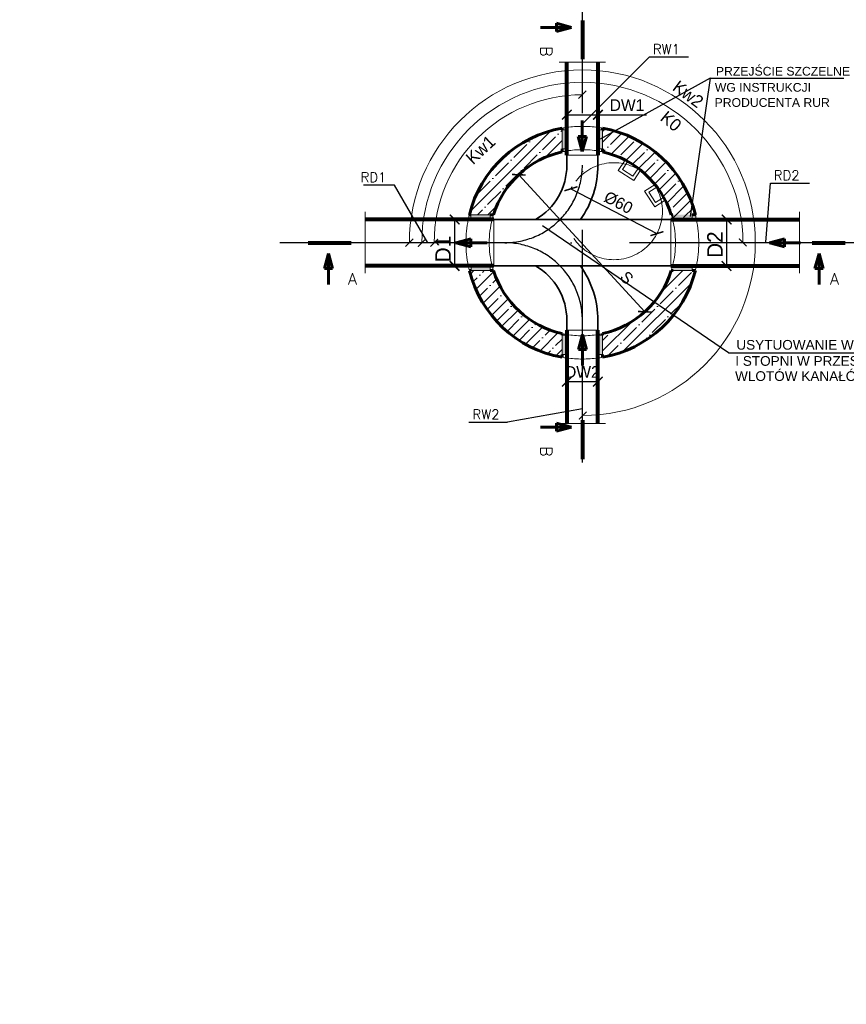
# Model space of a CAD drawing. Header units: millimetres. Extents: x -223 to 911, y -2562 to -571.
# Tile 11 of 15: x -210 to 216, y -1414 to -906. Entities that reach past the tile are written whole.
import ezdxf
from ezdxf.enums import TextEntityAlignment as Align

# ---------------------------------------------------------------- set-up
doc = ezdxf.new("R2010")
doc.units = ezdxf.units.MM
doc.header["$LTSCALE"] = 10
for name, pattern in [('ACAD_ISO10W100', [18, 12, -3, 0, -3]), ('DASHED2', [9.525, 6.35, -3.175]), ('HIDDEN2', [4.7625, 3.175, -1.5875])]:
    doc.linetypes.add(name, pattern=pattern)
for name, color, linetype, lineweight in [('Kineta', 7, 'Continuous', 35), ('KRESKOWANIE', 7, 'Continuous', 18), ('Opisy', 7, 'Continuous', 25), ('osie', 7, 'ACAD_ISO10W100', 25), ('Przecięcia', 7, 'HIDDEN2', 18), ('Przekroje', 7, 'Continuous', 60), ('Rury', 7, 'Continuous', 80), ('Studzienka - konstrukcje', 7, 'Continuous', 60), ('Studzineka - cienkie', 7, 'Continuous', 20), ('Wymiary', 7, 'Continuous', 18)]:
    doc.layers.add(name, color=color, linetype=linetype, lineweight=lineweight)
doc.layers.add('USZCZELNIENIE', color=7, linetype='Continuous')
doc.styles.add('Arial', font='arial.ttf', dxfattribs={"height": 6})
doc.styles.add('Romanc', font='romanc.shx', dxfattribs={"height": 15})
doc.dimstyles.new('ISO-25', dxfattribs={"dimtxt": 6, "dimasz": 5, "dimexe": 1.25, "dimexo": 0.5, "dimgap": 2, "dimtad": 1, "dimdec": 0, "dimtxsty": 'Standard', "dimblk": 'ARCHTICK', "dimcen": 2.5, "dimadec": 0, "dimazin": 0, "dimtfac": 1, "dimtdec": 0, "dimtmove": 0, "dimatfit": 3, "dimfxl": 1, "dimarcsym": 0})

# ---------------------------------------------------------------- blocks, each defined once
blk = doc.blocks.new('_ArchTick')
at = {"color": 0, "linetype": 'ByBlock', "const_width": 0.15}
blk.add_lwpolyline([(-0.5, -0.5), (0.5, 0.5)], dxfattribs=at)
blk = doc.blocks.new('*D157')
at = {"layer": 'Defpoints', "color": 0, "transparency": 16777216}
for p in [(13.25, -1009.34), (13.25, -1033.34), (14.43, -1033.34)]:
    blk.add_point(p, dxfattribs=at)
at = {"layer": 'Wymiary', "color": 0, "lineweight": -2, "transparency": 16777216}
for p, q in [((13.75, -1009.34), (15.68, -1009.34)), ((14.43, -1009.34), (14.43, -1033.34)), ((13.75, -1033.34), (15.68, -1033.34))]:
    blk.add_line(p, q, dxfattribs=at)
at = {"layer": 'Wymiary', "color": 0, "lineweight": -2, "transparency": 16777216, "xscale": 5, "yscale": 5, "zscale": 5}
for p, rotation in [((14.43, -1009.34), 90), ((14.43, -1033.34), 270)]:
    blk.add_blockref('_ArchTick', p, dxfattribs=dict(at, rotation=rotation))
at = {"layer": 'Wymiary', "color": 0, "transparency": 16777216, "insert": (8.43, -1024.61), "char_height": 8, "attachment_point": 5, "rotation": 90}
blk.add_mtext('D1', dxfattribs=at)
blk = doc.blocks.new('*D158')
at = {"layer": 'Defpoints', "color": 0, "transparency": 16777216}
for p in [(153.28, -1009.34), (153.28, -1033.34), (154.6, -1033.34)]:
    blk.add_point(p, dxfattribs=at)
at = {"layer": 'Wymiary', "color": 0, "lineweight": -2, "transparency": 16777216}
for p, q in [((153.78, -1009.34), (155.85, -1009.34)), ((154.6, -1009.34), (154.6, -1033.34)), ((153.78, -1033.34), (155.85, -1033.34))]:
    blk.add_line(p, q, dxfattribs=at)
at = {"layer": 'Wymiary', "color": 0, "lineweight": -2, "transparency": 16777216, "xscale": 5, "yscale": 5, "zscale": 5}
for p, rotation in [((154.6, -1009.34), 90), ((154.6, -1033.34), 270)]:
    blk.add_blockref('_ArchTick', p, dxfattribs=dict(at, rotation=rotation))
at = {"layer": 'Wymiary', "color": 0, "transparency": 16777216, "insert": (148.6, -1022.31), "char_height": 8, "attachment_point": 5, "rotation": 90}
blk.add_mtext('D2', dxfattribs=at)
blk = doc.blocks.new('*D159')
at = {"layer": 'Defpoints', "color": 0, "transparency": 16777216}
for p in [(72.26, -955.35), (88.26, -955.35), (88.26, -955.35)]:
    blk.add_point(p, dxfattribs=at)
at = {"layer": 'Wymiary', "color": 0, "lineweight": -2, "transparency": 16777216}
for p, q in [((72.26, -954.85), (72.26, -954.1)), ((88.26, -954.85), (88.26, -954.1)), ((72.26, -955.35), (88.26, -955.35)), ((88.26, -955.35), (113.26, -955.35))]:
    blk.add_line(p, q, dxfattribs=at)
at = {"layer": 'Wymiary', "color": 0, "lineweight": -2, "transparency": 16777216, "xscale": 5, "yscale": 5, "zscale": 5, "rotation": 180}
blk.add_blockref('_ArchTick', (72.26, -955.35), dxfattribs=at)
at = {"layer": 'Wymiary', "color": 0, "lineweight": -2, "transparency": 16777216, "xscale": 5, "yscale": 5, "zscale": 5}
blk.add_blockref('_ArchTick', (88.26, -955.35), dxfattribs=at)
at = {"layer": 'Wymiary', "color": 0, "transparency": 16777216, "insert": (103.26, -950.35), "char_height": 6, "attachment_point": 5}
blk.add_mtext('DW1', dxfattribs=at)
blk = doc.blocks.new('*D160')
at = {"layer": 'Defpoints', "color": 0, "transparency": 16777216}
for p in [(72.26, -1093.04), (88.26, -1093), (88.26, -1093.04)]:
    blk.add_point(p, dxfattribs=at)
at = {"layer": 'Wymiary', "color": 0, "lineweight": -2, "transparency": 16777216}
for p, q in [((72.26, -1092.54), (72.26, -1091.75)), ((88.26, -1092.54), (88.26, -1091.75)), ((72.26, -1093), (88.26, -1093))]:
    blk.add_line(p, q, dxfattribs=at)
at = {"layer": 'Wymiary', "color": 0, "lineweight": -2, "transparency": 16777216, "xscale": 5, "yscale": 5, "zscale": 5, "rotation": 180}
blk.add_blockref('_ArchTick', (72.26, -1093), dxfattribs=at)
at = {"layer": 'Wymiary', "color": 0, "lineweight": -2, "transparency": 16777216, "xscale": 5, "yscale": 5, "zscale": 5}
blk.add_blockref('_ArchTick', (88.26, -1093), dxfattribs=at)
at = {"layer": 'Wymiary', "color": 0, "transparency": 16777216, "insert": (80.26, -1088), "char_height": 6, "attachment_point": 5}
blk.add_mtext('DW2', dxfattribs=at)
blk = doc.blocks.new('*D177')
at = {"layer": 'Defpoints', "color": 0, "transparency": 16777216}
for p in [(47.82, -985.97), (112.47, -1056.94), (112.77, -1056.66)]:
    blk.add_point(p, dxfattribs=at)
at = {"layer": 'Wymiary', "color": 0, "lineweight": -2, "transparency": 16777216}
for p, q in [((47.45, -986.31), (46.59, -987.1)), ((47.51, -986.26), (112.47, -1056.94)), ((112.41, -1057), (111.54, -1057.79))]:
    blk.add_line(p, q, dxfattribs=at)
at = {"layer": 'Wymiary', "color": 0, "lineweight": -2, "transparency": 16777216, "xscale": 5, "yscale": 5, "zscale": 5}
for p, rotation in [((47.51, -986.26), 132.5818104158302), ((112.47, -1056.94), 312.5818104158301)]:
    blk.add_blockref('_ArchTick', p, dxfattribs=dict(at, rotation=rotation))
at = {"layer": 'Wymiary', "color": 0, "transparency": 16777216, "insert": (103.12, -1039.39), "char_height": 6, "attachment_point": 5, "rotation": 312.5818}
blk.add_mtext('S', dxfattribs=at)
blk = doc.blocks.new('*D179')
at = {"layer": 'Defpoints', "color": 0, "transparency": 16777216}
for p in [(74.37, -993.5), (118.68, -1016.66), (118.68, -1016.66)]:
    blk.add_point(p, dxfattribs=at)
at = {"layer": 'Wymiary', "color": 0, "lineweight": -2, "transparency": 16777216}
for p, q in [((74.37, -993.5), (118.68, -1016.66)), ((74.6, -993.06), (74.95, -992.39)), ((118.92, -1016.22), (119.26, -1015.55))]:
    blk.add_line(p, q, dxfattribs=at)
at = {"layer": 'Wymiary', "color": 0, "lineweight": -2, "transparency": 16777216, "xscale": 5, "yscale": 5, "zscale": 5}
for p, rotation in [((74.37, -993.5), 152.4078610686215), ((118.68, -1016.66), 332.4078610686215)]:
    blk.add_blockref('_ArchTick', p, dxfattribs=dict(at, rotation=rotation))
at = {"layer": 'Wymiary', "color": 0, "transparency": 16777216, "insert": (98.84, -1000.65), "char_height": 6, "attachment_point": 5, "rotation": 332.4079}
blk.add_mtext('%%c60', dxfattribs=at)

msp = doc.modelspace()

# ---------------------------------------------------------------- hatches: boundary and pattern name
at = {"layer": 'KRESKOWANIE'}
h = msp.add_hatch(dxfattribs=at)
h.set_pattern_fill('ANSI35', color=256, scale=1.2, style=0)
h.set_pattern_definition([(45, (-620.534, -1260.3074), (-5.388154, 5.388154), []), (45, (-615.146, -1260.3074), (-5.388154, 5.388154), [9.525, -1.905, 0, -1.905])])
h.paths.add_polyline_path([(69.86, -974.49), (69.86, -972.96), (69.86, -972.96), (69.86, -963.04), (69.86, -963.04), (69.86, -962.25, 0.296866), (22.02, -1006.95), (22.8, -1006.95), (32.72, -1006.95), (32.72, -1006.95), (34.47, -1006.95, -0.268119)])
h.paths.add_polyline_path([(126.05, -1006.95), (126.88, -1006.95), (126.88, -1009.34), (136.79, -1009.34), (136.79, -1006.95), (138.51, -1006.95, 0.296866), (90.66, -962.25), (90.66, -974.49, -0.268119)])
h.paths.add_polyline_path([(90.66, -1068.2), (90.66, -1080.44, 0.296812), (138.51, -1035.75), (136.9, -1035.75), (136.9, -1035.75), (126.98, -1035.75), (126.09, -1035.75, -0.26725)])
h.paths.add_polyline_path([(69.86, -1080.44), (69.86, -1078.91), (69.86, -1078.91), (69.86, -1068.99), (69.86, -1068.99), (69.86, -1068.2, -0.267983), (34.47, -1035.75), (32.82, -1035.75), (32.82, -1035.75), (22.91, -1035.75), (22.12, -1035.75, 0.298216)])
at = {"layer": 'Opisy', "lineweight": 60}
h = msp.add_hatch(color=256, dxfattribs=at)
h.paths.add_polyline_path([(82.31, -966.58), (80.24, -966.58), (80.24, -974.31)])
h.paths.add_polyline_path([(80.24, -974.31), (80.24, -966.58), (78.17, -966.58)])
h = msp.add_hatch(color=256, dxfattribs=at)
h.paths.add_polyline_path([(22.85, -1023.42), (22.85, -1021.34), (15.12, -1021.34)])
h.paths.add_polyline_path([(15.12, -1021.34), (22.85, -1021.34), (22.85, -1019.27)])
h = msp.add_hatch(color=256, dxfattribs=at)
h.paths.add_polyline_path([(184.44, -1023.42), (184.44, -1021.34), (176.72, -1021.34)])
h.paths.add_polyline_path([(176.72, -1021.34), (184.44, -1021.34), (184.44, -1019.27)])
h = msp.add_hatch(color=256, dxfattribs=at)
h.paths.add_polyline_path([(78.19, -1076.37), (80.26, -1076.37), (80.26, -1068.64)])
h.paths.add_polyline_path([(80.26, -1068.64), (80.26, -1076.37), (82.33, -1076.37)])
at = {"layer": 'Przekroje'}
h = msp.add_hatch(color=256, dxfattribs=at)
h.paths.add_polyline_path([(66.91, -908.17), (66.91, -910.24), (74.64, -910.24)])
h.paths.add_polyline_path([(74.64, -910.24), (66.91, -910.24), (66.91, -912.31)])
h = msp.add_hatch(color=256, dxfattribs=at)
h.paths.add_polyline_path([(-52.69, -1034.69), (-50.62, -1034.69), (-50.62, -1026.97)])
h.paths.add_polyline_path([(-50.62, -1026.97), (-50.62, -1034.69), (-48.55, -1034.69)])
h = msp.add_hatch(color=256, dxfattribs=at)
h.paths.add_polyline_path([(200.16, -1034.69), (202.23, -1034.69), (202.23, -1026.97)])
h.paths.add_polyline_path([(202.23, -1026.97), (202.23, -1034.69), (204.3, -1034.69)])
h = msp.add_hatch(color=256, dxfattribs=at)
h.paths.add_polyline_path([(66.91, -1114.43), (66.91, -1116.5), (74.64, -1116.5)])
h.paths.add_polyline_path([(74.64, -1116.5), (66.91, -1116.5), (66.91, -1118.57)])
at = {"layer": 'USZCZELNIENIE'}
h = msp.add_hatch(color=256, dxfattribs=at)
h.paths.add_polyline_path([(72.26, -963.04), (69.86, -963.04), (69.86, -972.96), (72.26, -972.96)])
h.paths.add_polyline_path([(88.26, -972.96), (90.66, -972.96), (90.66, -963.04), (88.26, -963.04)])
h = msp.add_hatch(color=256, dxfattribs=at)
h.paths.add_polyline_path([(22.8, -1006.95), (22.8, -1009.34), (32.72, -1009.34), (32.72, -1006.95)])
h.paths.add_polyline_path([(32.82, -1035.75), (32.82, -1033.36), (22.91, -1033.36), (22.91, -1035.75)])
h = msp.add_hatch(color=256, dxfattribs=at)
h.paths.add_polyline_path([(126.88, -1006.95), (126.88, -1009.34), (136.79, -1009.34), (136.79, -1006.95)])
h.paths.add_polyline_path([(136.9, -1035.75), (136.9, -1033.36), (126.98, -1033.36), (126.98, -1035.75)])
h = msp.add_hatch(color=256, dxfattribs=at)
h.paths.add_polyline_path([(69.86, -1078.91), (72.26, -1078.91), (72.26, -1068.99), (69.86, -1068.99)])
h.paths.add_polyline_path([(88.26, -1078.91), (90.66, -1078.91), (90.66, -1068.99), (88.26, -1068.99)])

# ---------------------------------------------------------------- linework, layer by layer
at = {"layer": 'Kineta'}
for p, q in [((72.26, -976.17), (72.26, -981.34)), ((88.26, -976.17), (88.26, -981.34)), ((34.66, -1009.34), (125.86, -1009.34)), ((34.66, -1033.34), (125.86, -1033.34)), ((72.26, -1066.52), (72.26, -1061.34)), ((88.26, -1066.52), (88.26, -1061.34))]:
    msp.add_line(p, q, dxfattribs=at)
for centre, radius, start, end in [((355.92, -1039.37), 290, 80.4727, 80.4727), ((80.26, -1124.17), 290, 99.5273, 99.5273), ((355.92, -1124.17), 290, 99.5273, 99.5273), ((355.92, -1124.17), 290, 80.4727, 80.4727), ((39.85, -981.34), 32.42, 300.2581, 0), ((39.99, -981.34), 48.28, 324.5517, 0), ((39.85, -1061.34), 32.42, 0, 59.7419), ((39.99, -1061.34), 48.28, 0, 35.4483)]:
    msp.add_arc(centre, radius, start, end, dxfattribs=at)
at = {"layer": 'Opisy'}
for p, q in [((80.24, -960.24), (114.95, -925.53)), ((114.95, -925.53), (134.95, -925.53)), ((146.09, -936.53), (89.46, -967.86)), ((146.09, -936.53), (135.83, -1007.75)), ((146.09, -936.53), (215.04, -936.53)), ((-16.61, -991.57), (-32.61, -991.57)), ((0.58, -1021.34), (-16.61, -991.57)), ((174.87, -1021.05), (177.29, -990.61)), ((177.29, -990.61), (197.29, -990.61)), ((155.56, -1078.05), (59.73, -1012.66)), ((155.56, -1078.05), (275.59, -1078.05)), ((80.38, -1106.94), (41.75, -1113.94)), ((21.75, -1113.94), (41.75, -1113.94))]:
    msp.add_line(p, q, dxfattribs=at)
at = {"layer": 'Opisy', "lineweight": 60}
for p, q in [((80.24, -958.31), (80.24, -974.31)), ((80.24, -974.31), (78.17, -966.58)), ((82.31, -966.58), (78.17, -966.58)), ((80.24, -974.31), (82.31, -966.58)), ((15.12, -1021.34), (22.85, -1019.27)), ((22.85, -1023.42), (22.85, -1019.27)), ((176.72, -1021.34), (184.44, -1019.27)), ((184.44, -1023.42), (184.44, -1019.27)), ((31.12, -1021.34), (15.12, -1021.34)), ((15.12, -1021.34), (22.85, -1023.42)), ((192.72, -1021.34), (176.72, -1021.34)), ((176.72, -1021.34), (184.44, -1023.42)), ((80.26, -1068.64), (78.19, -1076.37)), ((80.26, -1084.64), (80.26, -1068.64)), ((80.26, -1068.64), (82.33, -1076.37)), ((78.19, -1076.37), (82.33, -1076.37))]:
    msp.add_line(p, q, dxfattribs=at)
at = {"layer": 'osie'}
for p, q in [((80.26, -1134.65), (80.26, -603.82)), ((224.51, -1021.34), (-76.76, -1021.34))]:
    msp.add_line(p, q, dxfattribs=at)
for centre, start, end in [((40.26, -981.34), 270, 0), ((40.26, -1061.34), 0, 90)]:
    msp.add_arc(centre, 40, start, end, dxfattribs=at)
at = {"layer": 'Przecięcia'}
for p, q in [((68.26, -928.17), (92.26, -928.17)), ((-31.74, -1005.34), (-31.74, -1037.34)), ((192.26, -1005.34), (192.26, -1037.34)), ((68.26, -1114.52), (92.26, -1114.52))]:
    msp.add_line(p, q, dxfattribs=at)
for radius, start, end in [(60, 82.3377, 97.6623), (48, 80.4059, 99.5941), (60, 168.463, 191.537), (48, 165.5225, 194.4775), (48, 345.5225, 14.4775), (60, 348.463, 11.537), (48, 260.4059, 279.5941), (60, 262.3377, 277.6623)]:
    msp.add_arc((80.26, -1021.34), radius, start, end, dxfattribs=at)
at = {"layer": 'Przekroje'}
for p, q in [((74.64, -910.24), (66.91, -908.17)), ((66.91, -908.17), (66.91, -912.31)), ((58.64, -910.24), (74.64, -910.24)), ((74.64, -910.24), (66.91, -912.31)), ((-50.62, -1026.97), (-52.69, -1034.69)), ((-50.62, -1042.97), (-50.62, -1026.97)), ((-50.62, -1026.97), (-48.55, -1034.69)), ((202.23, -1026.97), (200.16, -1034.69)), ((202.23, -1042.97), (202.23, -1026.97)), ((202.23, -1026.97), (204.3, -1034.69)), ((-52.69, -1034.69), (-48.55, -1034.69)), ((200.16, -1034.69), (204.3, -1034.69)), ((58.64, -1116.5), (74.64, -1116.5)), ((74.64, -1116.5), (66.91, -1114.43)), ((66.91, -1114.43), (66.91, -1118.57)), ((74.64, -1116.5), (66.91, -1118.57))]:
    msp.add_line(p, q, dxfattribs=at)
at = {"layer": 'Przekroje', "lineweight": 80}
for p, q in [((80.26, -906.64), (80.26, -926.64)), ((-61.14, -1021.34), (-38.88, -1021.34)), ((198.64, -1021.34), (215.7, -1021.34)), ((80.26, -1112.91), (80.26, -1132.91))]:
    msp.add_line(p, q, dxfattribs=at)
at = {"layer": 'Rury'}
for p, q in [((72.26, -976.17), (72.26, -928.17)), ((88.26, -928.17), (88.26, -976.17)), ((34.66, -1009.34), (-31.74, -1009.34)), ((125.86, -1009.34), (192.26, -1009.34)), ((34.66, -1033.34), (-31.74, -1033.34)), ((125.86, -1033.34), (192.26, -1033.34)), ((72.26, -1066.52), (72.26, -1114.52)), ((88.26, -1114.52), (88.26, -1066.52))]:
    msp.add_line(p, q, dxfattribs=at)
at = {"layer": 'Studzienka - konstrukcje'}
for p, q in [((69.86, -962.25), (69.86, -963.04)), ((90.66, -962.25), (90.66, -963.04)), ((69.86, -972.96), (69.86, -974.49)), ((90.66, -972.96), (90.66, -974.49)), ((22.02, -1006.95), (22.8, -1006.95)), ((32.72, -1006.95), (34.47, -1006.95)), ((126.05, -1006.95), (126.84, -1006.95)), ((126.09, -1006.95), (126.88, -1006.95)), ((136.76, -1006.95), (138.51, -1006.95)), ((136.79, -1006.95), (138.51, -1006.95)), ((22.12, -1035.75), (22.91, -1035.75)), ((32.82, -1035.75), (34.47, -1035.75)), ((126.09, -1035.75), (126.98, -1035.75)), ((136.9, -1035.75), (138.51, -1035.75)), ((69.86, -1068.2), (69.86, -1068.99)), ((90.66, -1068.2), (90.66, -1068.99)), ((69.86, -1078.91), (69.86, -1080.44)), ((90.66, -1078.91), (90.66, -1080.44))]:
    msp.add_line(p, q, dxfattribs=at)
for centre, radius, start, end in [((80.26, -1021.34), 60, 99.9817, 166.1192), ((80.26, -1021.34), 60, 13.8808, 80.0183), ((80.26, -1021.34), 48, 102.5133, 162.5497), ((80.26, -1021.34), 48, 17.4503, 77.4867), ((80.12, -1021.63), 59.7, 193.6835, 260.1053), ((80.27, -1021.33), 48.01, 197.4751, 257.4824), ((80.19, -1021.2), 48.16, 282.5636, 342.414), ((80.26, -1021.34), 60, 279.9817, 346.1077)]:
    msp.add_arc(centre, radius, start, end, dxfattribs=at)
at = {"layer": 'Studzineka - cienkie'}
for p, q in [((69.86, -974.49), (69.86, -962.25)), ((69.86, -963.04), (72.26, -963.04)), ((72.26, -972.96), (72.26, -963.04)), ((90.66, -963.04), (88.26, -963.04)), ((88.26, -972.96), (88.26, -963.04)), ((90.66, -974.49), (90.66, -962.25)), ((69.86, -972.96), (72.26, -972.96)), ((90.66, -972.96), (88.26, -972.96)), ((72.26, -976.17), (88.26, -976.17)), ((98.76, -984.04), (102.24, -978.68)), ((100.97, -983.57), (103.58, -979.55)), ((98.76, -984.04), (106.81, -989.27)), ((100.97, -983.57), (106.34, -987.06)), ((106.34, -987.06), (108.95, -983.03)), ((106.81, -989.27), (110.3, -983.9)), ((112.35, -994.81), (117.72, -991.32)), ((112.35, -994.81), (117.57, -1002.86)), ((114.56, -995.28), (118.59, -992.67)), ((114.56, -995.28), (118.04, -1000.65)), ((117.57, -1002.86), (122.94, -999.38)), ((118.04, -1000.65), (122.07, -998.03)), ((34.47, -1006.95), (22.02, -1006.95)), ((22.8, -1006.95), (22.8, -1009.34)), ((22.8, -1009.34), (32.72, -1009.34)), ((32.72, -1006.95), (32.72, -1009.34)), ((34.66, -1009.34), (34.66, -1033.34)), ((125.86, -1009.34), (125.86, -1033.34)), ((126.88, -1006.95), (126.88, -1009.34)), ((136.79, -1006.95), (136.79, -1009.34)), ((32.82, -1033.36), (22.91, -1033.36)), ((22.91, -1033.36), (22.91, -1035.75)), ((22.91, -1035.75), (32.82, -1035.75)), ((32.82, -1033.36), (32.82, -1035.75)), ((126.98, -1035.75), (136.9, -1035.75)), ((136.9, -1033.36), (136.9, -1035.75)), ((72.26, -1066.52), (88.26, -1066.52)), ((69.86, -1068.2), (69.86, -1080.44)), ((69.86, -1080.44), (69.86, -1068.2)), ((69.86, -1068.99), (72.26, -1068.99)), ((72.26, -1078.91), (72.26, -1068.99)), ((90.66, -1068.99), (88.26, -1068.99)), ((88.26, -1078.91), (88.26, -1068.99)), ((90.66, -1068.2), (90.66, -1080.44)), ((90.66, -1080.44), (90.66, -1068.2)), ((69.86, -1078.91), (72.26, -1078.91)), ((90.66, -1078.91), (88.26, -1078.91))]:
    msp.add_line(p, q, dxfattribs=at)
at = {"layer": 'Studzineka - cienkie', "linetype": 'DASHED2'}
msp.add_circle((96.53, -1005.08), 25, dxfattribs=at)
at = {"layer": 'Studzineka - cienkie'}
for centre, radius, start, end in [((73.94, -980.57), 18.76, 95.1111, 102.5328), ((86.98, -978.09), 16.26, 76.896, 85.4601), ((73.88, -988.69), 14.76, 96.3016, 105.8058), ((163.95, -592.94), 388.52, 258.766, 259.1266), ((33.28, -1010.75), 11.89, 161.368, 173.2143), ((46.22, -1011.61), 12.63, 158.3805, 169.6917), ((117.82, -1010.6), 9.01, 8.0228, 23.905), ((111.01, -1014.41), 28.49, 10.2405, 15.1773), ((28.2, -1032.83), 6.74, 184.3569, 205.6431), ((-211.2, -1104.39), 255.08, 15.6091, 16.1709), ((61.26, -1017.09), 67.47, 343.9423, 346.0577), ((44.85, -1010.96), 96.83, 345.1635, 346.6314), ((75.08, -1047.88), 20.99, 255.6062, 262.2864), ((84.08, -1040.88), 28.11, 278.5604, 283.547), ((83.15, -1002.73), 78.83, 260.2954, 262.0607), ((86.11, -1059.02), 21.9, 275.6428, 282.0011)]:
    msp.add_arc(centre, radius, start, end, dxfattribs=at)
at = {"layer": 'Wymiary'}
for radius, start in [(89.15, 270.1205), (82.75, 0.0149), (76.35, 90)]:
    msp.add_arc((80.26, -1021.34), radius, start, 180, dxfattribs=at)

# ---------------------------------------------------------------- block references
at = {"layer": 'Wymiary', "xscale": 4, "yscale": 4, "zscale": 4}
for p in [(80.26, -944.99), (-8.89, -1021.34), (-2.49, -1021.34), (3.91, -1021.34), (80.45, -1110.5)]:
    msp.add_blockref('_ArchTick', p, dxfattribs=at)
at = {"layer": 'Wymiary', "xscale": 4, "yscale": 4, "zscale": 4, "rotation": 90}
msp.add_blockref('_ArchTick', (162.9, -1021.2), dxfattribs=at)

# ---------------------------------------------------------------- texts
at = {"layer": 'Opisy', "lineweight": 40, "style": 'Romanc'}
for s, p in [('RW1', (116.6, -924)), ('RD1', (-34.03, -990.05)), ('RD2', (178.94, -989.09)), ('RW2', (23.64, -1112.42))]:
    msp.add_text(s, height=5, dxfattribs=at).set_placement(p)
at = {"layer": 'Opisy', "style": 'Arial'}
for s, height, p in [('PRZEJŚCIE SZCZELNE', 4.5, (149.09, -935.14)), ('WG INSTRUKCJI', 4.5, (148.54, -943.46)), ('PRODUCENTA RUR', 4.5, (148.44, -951.27)), ('USYTUOWANIE WŁAZU KANAŁOWEGO', 5, (159.63, -1076.5)), ('I STOPNI W PRZESTRZENI WOLNEJ', 5, (159.07, -1084.82)), ('WLOTÓW KANAŁÓW', 5, (158.97, -1092.63))]:
    msp.add_text(s, height=height, dxfattribs=at).set_placement(p)
at = {"layer": 'Przekroje', "style": 'Romanc'}
for p in [(58.64, -922.64), (58.64, -1128.91)]:
    msp.add_text('B', height=6, rotation=270, dxfattribs=at).set_placement(p, align=Align.CENTER)
for p in [(-38.22, -1042.97), (210.23, -1042.97)]:
    msp.add_text('A', height=6, dxfattribs=at).set_placement(p, align=Align.CENTER)
at = {"layer": 'Wymiary', "char_height": 6.4, "attachment_point": 5}
for s, insert, rotation in [('Kw2', (134.81, -944.66), 323.3347), ('K0', (125.94, -958.7), 320.2965), ('Kw1', (27.79, -973.37), 43.0716)]:
    msp.add_mtext(s, dxfattribs=dict(at, insert=insert, rotation=rotation))

# ---------------------------------------------------------------- dimensions: what is measured, and where the dimension line sits
at = {"layer": 'Wymiary'}
dim = msp.add_linear_dim(base=(88.26, -955.35), p1=(72.26, -955.35), p2=(88.26, -955.35), text='DW1', dimstyle='ISO-25', override={"dimtxt": 6}, dxfattribs=at)
dim.commit()
dim.dimension.update_dxf_attribs({"geometry": '*D159', "text_midpoint": (103.26, -950.35)})
dim = msp.add_linear_dim(base=(112.47, -1056.94), p1=(47.82, -985.97), p2=(112.77, -1056.66), angle=312.5818, text='S', dimstyle='ISO-25', dxfattribs=at)
dim.commit()
dim.dimension.update_dxf_attribs({"geometry": '*D177', "text_midpoint": (99.44, -1042.77), "dimtype": 161})
dim = msp.add_aligned_dim(p1=(74.37, -993.5), p2=(118.68, -1016.66), distance=0, text='%%c60', dimstyle='ISO-25', dxfattribs=at)
dim.commit()
dim.dimension.update_dxf_attribs({"geometry": '*D179', "text_midpoint": (98.84, -1000.65)})
for base, p1, p2, text, picture, middle in [((14.43, -1033.34), (13.25, -1009.34), (13.25, -1033.34), 'D1', '*D157', (14.43, -1024.61)), ((154.6, -1033.34), (153.28, -1009.34), (153.28, -1033.34), 'D2', '*D158', (154.6, -1022.31))]:
    dim = msp.add_linear_dim(base=base, p1=p1, p2=p2, angle=90, text=text, dimstyle='ISO-25', override={"dimtxt": 8}, dxfattribs=at)
    dim.commit()
    dim.dimension.update_dxf_attribs({"geometry": picture, "text_midpoint": middle, "dimtype": 160})
dim = msp.add_linear_dim(base=(88.26, -1093), p1=(72.26, -1093.04), p2=(88.26, -1093.04), text='DW2', dimstyle='ISO-25', override={"dimtxt": 6}, dxfattribs=at)
dim.commit()
dim.dimension.update_dxf_attribs({"geometry": '*D160', "text_midpoint": (80.26, -1093), "dimtype": 160})

doc.saveas('drawing.dxf')
